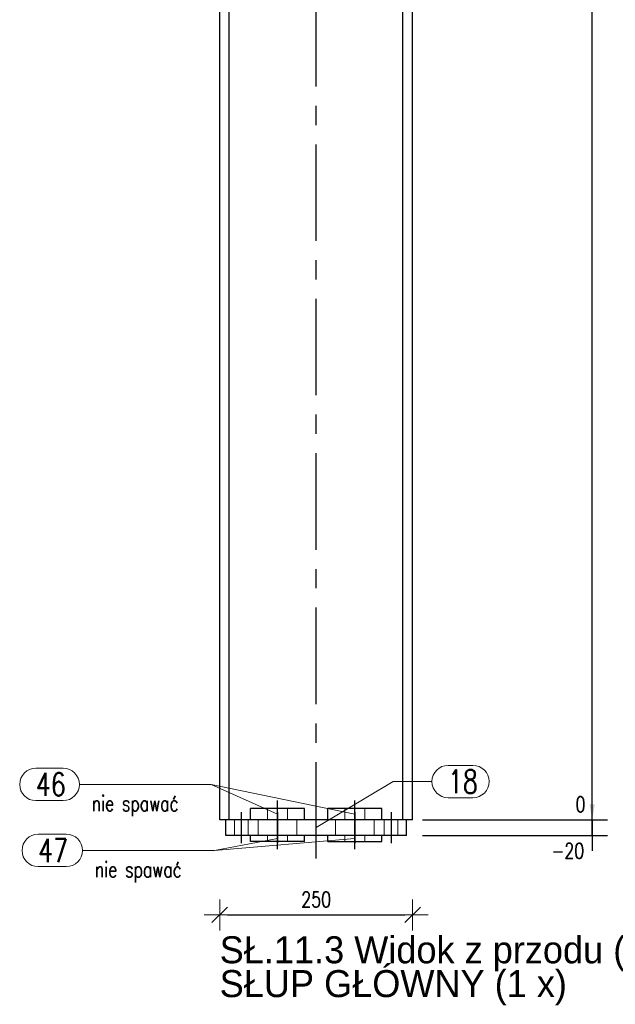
# Model space of a CAD drawing. Header units: millimetres. Extents: x 2097 to 3301, y 14853 to 15503.
# Tile 46 of 97: x 2602 to 2679, y 15200 to 15328. Entities that reach past the tile are written whole.
import ezdxf

# ---------------------------------------------------------------- set-up
doc = ezdxf.new("R2010")
doc.units = ezdxf.units.MM
doc.header["$LTSCALE"] = 10
doc.linetypes.add('HIDDEN', pattern=[0.375, 0.25, -0.125])
doc.linetypes.add('MITTE', pattern=[2, 1.25, -0.25, 0.25, -0.25])
doc.layers.get('Defpoints').update_dxf_attribs({"color": 1})
for name, color, linetype, lineweight in [('PS_DIM', 4, 'Continuous', 13), ('PS_Hidden', 2, 'HIDDEN', 9), ('PS_Pos', 1, 'Continuous', 15), ('PS_SOLID', 7, 'Continuous', 30)]:
    doc.layers.add(name, color=color, linetype=linetype, lineweight=lineweight)
doc.layers.add('PS_MID', color=5, linetype='MITTE')
doc.styles.add('simplex', font='simplex.shx', dxfattribs={"width": 0.75})
doc.dimstyles.new('1_10_GŁ_DS1-LS10', dxfattribs={"dimtxt": 2, "dimasz": 2, "dimexe": 2, "dimexo": 5, "dimgap": 1, "dimtad": 1, "dimjust": 4, "dimdec": 0, "dimlfac": 10, "dimtxsty": 'simplex', "dimblk1": 'NONE', "dimsah": 1, "dimcen": 2, "dimclrd": 256, "dimclre": 256, "dimclrt": 3, "dimadec": 1, "dimazin": 0, "dimtfac": 1, "dimtdec": 0, "dimtmove": 2, "dimatfit": 3, "dimfxl": 1, "dimarcsym": 0})
doc.dimstyles.new('1_10_PRZ', dxfattribs={"dimtxt": 2, "dimasz": 1, "dimexe": 2, "dimexo": 5, "dimgap": 1, "dimtad": 1, "dimdec": 0, "dimlfac": 10, "dimtxsty": 'simplex', "dimblk": 'dimznak', "dimcen": 2, "dimse1": 1, "dimse2": 1, "dimclrt": 3, "dimadec": 1, "dimazin": 0, "dimtfac": 1, "dimtdec": 0, "dimtix": 1, "dimtmove": 2, "dimatfit": 3, "dimldrblk": 'dim-grot', "dimfxl": 1, "dimarcsym": 0})

# ---------------------------------------------------------------- blocks, each defined once
blk = doc.blocks.new('dimznak')
at = {"color": 0}
for points in [[(0, 2), (0, -2)], [(-2, 0), (2, 0)]]:
    blk.add_lwpolyline(points, dxfattribs=at)
at = {"color": 2}
blk.add_lwpolyline([(1, 1), (-1, -1)], dxfattribs=at)
blk = doc.blocks.new('*D1318')
at = {"layer": 'Defpoints', "color": 0, "transparency": 16777216}
for p in [(2627.62, 15232.8), (2652.62, 15232.8), (2652.62, 15211.61)]:
    blk.add_point(p, dxfattribs=at)
at = {"layer": 'PS_DIM', "color": 0, "lineweight": -2, "transparency": 16777216}
blk.add_line((2628.62, 15211.61), (2651.62, 15211.61), dxfattribs=at)
at = {"layer": 'PS_DIM', "color": 0, "lineweight": -2, "transparency": 16777216, "rotation": 180}
blk.add_blockref('dimznak', (2627.62, 15211.61), dxfattribs=at)
at = {"layer": 'PS_DIM', "color": 0, "lineweight": -2, "transparency": 16777216}
blk.add_blockref('dimznak', (2652.62, 15211.61), dxfattribs=at)
at = {"layer": 'PS_DIM', "color": 3, "transparency": 16777216, "insert": (2640.12, 15213.61), "char_height": 2, "attachment_point": 5, "style": 'simplex'}
blk.add_mtext('250', dxfattribs=at)
blk = doc.blocks.new('dim-grot')
blk.add_hatch(color=256).paths.add_polyline_path([(0, 0), (-2, 0.5), (-2, -0.5)])
blk.add_lwpolyline([(0, 0), (-2, 0.5), (-2, -0.5), (0, 0)])
blk = doc.blocks.new('*X75')
at = {"color": 0}
for s, p in [('SŁ.11.3 Widok z przodu (Sc1:10)', (4065.62, 15205.34)), ('SŁUP GŁÓWNY (1 x)', (4065.62, 15200.96))]:
    blk.add_text(s, height=3.5, dxfattribs=at).set_placement(p)
blk = doc.blocks.new('*D1371')
at = {"layer": 'Defpoints', "color": 0, "transparency": 16777216}
for p in [(2652.62, 15223.91), (2675.89, 15223.91), (2648.92, 15221.91)]:
    blk.add_point(p, dxfattribs=at)
at = {"layer": 'PS_DIM', "lineweight": -2, "transparency": 16777216}
for p, q in [((2675.89, 15225.91), (2675.89, 15227.91)), ((2657.62, 15223.91), (2677.89, 15223.91)), ((2675.89, 15221.91), (2675.89, 15223.91)), ((2653.92, 15221.91), (2677.89, 15221.91)), ((2675.89, 15221.91), (2675.89, 15219.91))]:
    blk.add_line(p, q, dxfattribs=at)
at = {"layer": 'PS_DIM', "transparency": 16777216}
blk.add_solid([(2675.55, 15225.91), (2676.22, 15225.91), (2675.89, 15223.91)], dxfattribs=at)
at = {"layer": 'PS_DIM', "color": 3, "transparency": 16777216, "insert": (2672.73, 15219.9), "char_height": 2, "attachment_point": 5, "rotation": 0.0573, "style": 'simplex'}
blk.add_mtext('-20', dxfattribs=at)
blk = doc.blocks.new('_None')
blk = doc.blocks.new('*D1372')
at = {"layer": 'Defpoints', "color": 0, "transparency": 16777216}
for p in [(2648.92, 15223.91), (2652.62, 15223.91), (2675.89, 15223.91)]:
    blk.add_point(p, dxfattribs=at)
at = {"layer": 'PS_DIM', "lineweight": -2, "transparency": 16777216}
for p, q in [((2675.89, 15225.91), (2675.89, 15227.91)), ((2653.92, 15223.91), (2677.89, 15223.91)), ((2657.62, 15223.91), (2677.89, 15223.91)), ((2675.89, 15223.91), (2675.89, 15221.91))]:
    blk.add_line(p, q, dxfattribs=at)
at = {"layer": 'PS_DIM', "transparency": 16777216}
blk.add_solid([(2675.55, 15225.91), (2676.22, 15225.91), (2675.89, 15223.91)], dxfattribs=at)
at = {"layer": 'PS_DIM', "color": 3, "transparency": 16777216, "insert": (2674.37, 15225.93), "char_height": 2, "attachment_point": 5, "rotation": 0.0573, "style": 'simplex'}
blk.add_mtext('0', dxfattribs=at)
blk = doc.blocks.new('*D1373')
at = {"layer": 'Defpoints', "color": 0, "transparency": 16777216}
for p in [(2645.94, 15350.54), (2675.89, 15350.54), (2652.62, 15223.91)]:
    blk.add_point(p, dxfattribs=at)
at = {"layer": 'PS_DIM', "lineweight": -2, "transparency": 16777216}
for p, q in [((2650.94, 15350.54), (2677.89, 15350.54)), ((2675.89, 15223.91), (2675.89, 15348.54)), ((2657.62, 15223.91), (2677.89, 15223.91))]:
    blk.add_line(p, q, dxfattribs=at)
at = {"layer": 'PS_DIM', "transparency": 16777216}
blk.add_solid([(2675.55, 15348.54), (2676.22, 15348.54), (2675.89, 15350.54)], dxfattribs=at)
at = {"layer": 'PS_DIM', "color": 3, "transparency": 16777216, "insert": (2672.23, 15352.56), "char_height": 2, "attachment_point": 5, "rotation": 0.0573, "style": 'simplex'}
blk.add_mtext('5645', dxfattribs=at)
blk = doc.blocks.new('*D1374')
at = {"layer": 'Defpoints', "color": 0, "transparency": 16777216}
for p in [(2640.52, 15361.54), (2675.89, 15361.54), (2652.62, 15223.91)]:
    blk.add_point(p, dxfattribs=at)
at = {"layer": 'PS_DIM', "lineweight": -2, "transparency": 16777216}
for p, q in [((2645.52, 15361.54), (2677.89, 15361.54)), ((2675.89, 15223.91), (2675.89, 15359.54)), ((2657.62, 15223.91), (2677.89, 15223.91))]:
    blk.add_line(p, q, dxfattribs=at)
at = {"layer": 'PS_DIM', "transparency": 16777216}
blk.add_solid([(2675.55, 15359.54), (2676.22, 15359.54), (2675.89, 15361.54)], dxfattribs=at)
at = {"layer": 'PS_DIM', "color": 3, "transparency": 16777216, "insert": (2672.23, 15363.56), "char_height": 2, "attachment_point": 5, "rotation": 0.0573, "style": 'simplex'}
blk.add_mtext('5755', dxfattribs=at)
blk = doc.blocks.new('*D1375')
at = {"layer": 'Defpoints', "color": 0, "transparency": 16777216}
for p in [(2651.31, 15370.74), (2675.89, 15370.74), (2652.62, 15223.91)]:
    blk.add_point(p, dxfattribs=at)
at = {"layer": 'PS_DIM', "lineweight": -2, "transparency": 16777216}
for p, q in [((2656.31, 15370.74), (2677.89, 15370.74)), ((2675.89, 15223.91), (2675.89, 15368.74)), ((2657.62, 15223.91), (2677.89, 15223.91))]:
    blk.add_line(p, q, dxfattribs=at)
at = {"layer": 'PS_DIM', "transparency": 16777216}
blk.add_solid([(2675.55, 15368.74), (2676.22, 15368.74), (2675.89, 15370.74)], dxfattribs=at)
at = {"layer": 'PS_DIM', "color": 3, "transparency": 16777216, "insert": (2672.23, 15372.76), "char_height": 2, "attachment_point": 5, "rotation": 0.0573, "style": 'simplex'}
blk.add_mtext('5847', dxfattribs=at)
blk = doc.blocks.new('*D1376')
at = {"layer": 'Defpoints', "color": 0, "transparency": 16777216}
for p in [(2651.31, 15401.11), (2675.89, 15401.11), (2652.62, 15223.91)]:
    blk.add_point(p, dxfattribs=at)
at = {"layer": 'PS_DIM', "lineweight": -2, "transparency": 16777216}
for p, q in [((2656.31, 15401.11), (2677.89, 15401.11)), ((2675.89, 15223.91), (2675.89, 15399.11)), ((2657.62, 15223.91), (2677.89, 15223.91))]:
    blk.add_line(p, q, dxfattribs=at)
at = {"layer": 'PS_DIM', "transparency": 16777216}
blk.add_solid([(2675.55, 15399.11), (2676.22, 15399.11), (2675.89, 15401.11)], dxfattribs=at)
at = {"layer": 'PS_DIM', "color": 3, "transparency": 16777216, "insert": (2672.69, 15403.13), "char_height": 2, "attachment_point": 5, "rotation": 0.0573, "style": 'simplex'}
blk.add_mtext('6151', dxfattribs=at)
blk = doc.blocks.new('*D1377')
at = {"layer": 'Defpoints', "color": 0, "transparency": 16777216}
for p in [(2651.31, 15420.11), (2675.89, 15420.11), (2652.62, 15223.91)]:
    blk.add_point(p, dxfattribs=at)
at = {"layer": 'PS_DIM', "lineweight": -2, "transparency": 16777216}
for p, q in [((2656.31, 15420.11), (2677.89, 15420.11)), ((2675.89, 15223.91), (2675.89, 15418.11)), ((2657.62, 15223.91), (2677.89, 15223.91))]:
    blk.add_line(p, q, dxfattribs=at)
at = {"layer": 'PS_DIM', "transparency": 16777216}
blk.add_solid([(2675.55, 15418.11), (2676.22, 15418.11), (2675.89, 15420.11)], dxfattribs=at)
at = {"layer": 'PS_DIM', "color": 3, "transparency": 16777216, "insert": (2672.55, 15422.13), "char_height": 2, "attachment_point": 5, "rotation": 0.0573, "style": 'simplex'}
blk.add_mtext('6341', dxfattribs=at)
blk = doc.blocks.new('*D1378')
at = {"layer": 'Defpoints', "color": 0, "transparency": 16777216}
for p in [(2640.52, 15443.04), (2675.89, 15443.04), (2652.62, 15223.91)]:
    blk.add_point(p, dxfattribs=at)
at = {"layer": 'PS_DIM', "lineweight": -2, "transparency": 16777216}
for p, q in [((2645.52, 15443.04), (2677.89, 15443.04)), ((2675.89, 15223.91), (2675.89, 15441.04)), ((2657.62, 15223.91), (2677.89, 15223.91))]:
    blk.add_line(p, q, dxfattribs=at)
at = {"layer": 'PS_DIM', "transparency": 16777216}
blk.add_solid([(2675.55, 15441.04), (2676.22, 15441.04), (2675.89, 15443.04)], dxfattribs=at)
at = {"layer": 'PS_DIM', "color": 3, "transparency": 16777216, "insert": (2672.23, 15440.5), "char_height": 2, "attachment_point": 5, "rotation": 0.0573, "style": 'simplex'}
blk.add_mtext('6570', dxfattribs=at)
blk = doc.blocks.new('*D1379')
at = {"layer": 'Defpoints', "color": 0, "transparency": 16777216}
for p in [(2651.31, 15445.36), (2675.89, 15445.36), (2652.62, 15223.91)]:
    blk.add_point(p, dxfattribs=at)
at = {"layer": 'PS_DIM', "lineweight": -2, "transparency": 16777216}
for p, q in [((2656.31, 15445.36), (2677.89, 15445.36)), ((2675.89, 15223.91), (2675.89, 15443.36)), ((2657.62, 15223.91), (2677.89, 15223.91))]:
    blk.add_line(p, q, dxfattribs=at)
at = {"layer": 'PS_DIM', "transparency": 16777216}
blk.add_solid([(2675.55, 15443.36), (2676.22, 15443.36), (2675.89, 15445.36)], dxfattribs=at)
at = {"layer": 'PS_DIM', "color": 3, "transparency": 16777216, "insert": (2672.23, 15447.38), "char_height": 2, "attachment_point": 5, "rotation": 0.0573, "style": 'simplex'}
blk.add_mtext('6593', dxfattribs=at)
blk = doc.blocks.new('*D1380')
at = {"layer": 'Defpoints', "color": 0, "transparency": 16777216}
for p in [(2645.59, 15456.04), (2675.89, 15456.04), (2652.62, 15223.91)]:
    blk.add_point(p, dxfattribs=at)
at = {"layer": 'PS_DIM', "lineweight": -2, "transparency": 16777216}
for p, q in [((2650.59, 15456.04), (2677.89, 15456.04)), ((2675.89, 15223.91), (2675.89, 15454.04)), ((2657.62, 15223.91), (2677.89, 15223.91))]:
    blk.add_line(p, q, dxfattribs=at)
at = {"layer": 'PS_DIM', "transparency": 16777216}
blk.add_solid([(2675.55, 15454.04), (2676.22, 15454.04), (2675.89, 15456.04)], dxfattribs=at)
at = {"layer": 'PS_DIM', "color": 3, "transparency": 16777216, "insert": (2672.23, 15458.06), "char_height": 2, "attachment_point": 5, "rotation": 0.0573, "style": 'simplex'}
blk.add_mtext('6700', dxfattribs=at)
blk = doc.blocks.new('*X528')
at = {"color": 1}
for p, q in [((2857.22, 15230.98), (2860.43, 15230.98)), ((2840.12, 15222.91), (2850.12, 15228.88)), ((2850.12, 15228.88), (2855.12, 15228.88)), ((2857.22, 15226.78), (2860.43, 15226.78))]:
    blk.add_line(p, q, dxfattribs=at)
for centre, start, end in [((2857.22, 15228.88), 90, 270), ((2860.43, 15228.88), 270, 90)]:
    blk.add_arc(centre, 2.1, start, end, dxfattribs=at)
at = {"color": 2, "style": 'simplex', "width": 0.75}
blk.add_text('18', height=3, dxfattribs=at).set_placement((2857.22, 15227.38))
blk = doc.blocks.new('*X632')
at = {"color": 1}
for p, q in [((2803.81, 15230.61), (2807.34, 15230.61)), ((2809.44, 15228.51), (2826.53, 15228.51)), ((2835.12, 15224.66), (2826.53, 15228.51)), ((2803.81, 15226.41), (2807.34, 15226.41))]:
    blk.add_line(p, q, dxfattribs=at)
for centre, start, end in [((2803.81, 15228.51), 90, 270), ((2807.34, 15228.51), 270, 90)]:
    blk.add_arc(centre, 2.1, start, end, dxfattribs=at)
at = {"color": 2, "style": 'simplex', "width": 0.75}
blk.add_text('46', height=3, dxfattribs=at).set_placement((2803.81, 15227.01))
at = {"color": 3, "style": 'simplex', "width": 0.75}
blk.add_text('nie spawać', height=2, dxfattribs=at).set_placement((2811.04, 15225.05))
blk = doc.blocks.new('*X633')
at = {"color": 1}
for p, q in [((2803.81, 15230.61), (2807.34, 15230.61)), ((2809.44, 15228.51), (2826.53, 15228.51)), ((2835.12, 15224.66), (2826.53, 15228.51)), ((2803.81, 15226.41), (2807.34, 15226.41))]:
    blk.add_line(p, q, dxfattribs=at)
for centre, start, end in [((2803.81, 15228.51), 90, 270), ((2807.34, 15228.51), 270, 90)]:
    blk.add_arc(centre, 2.1, start, end, dxfattribs=at)
at = {"color": 2, "style": 'simplex', "width": 0.75}
blk.add_text('46', height=3, dxfattribs=at).set_placement((2803.81, 15227.01))
at = {"color": 3, "style": 'simplex', "width": 0.75}
blk.add_text('nie spawać', height=2, dxfattribs=at).set_placement((2811.04, 15225.05))
blk = doc.blocks.new('*X634')
at = {"color": 1}
for p, q in [((2803.81, 15230.61), (2807.34, 15230.61)), ((2809.44, 15228.51), (2826.53, 15228.51)), ((2845.12, 15224.66), (2826.53, 15228.51)), ((2803.81, 15226.41), (2807.34, 15226.41))]:
    blk.add_line(p, q, dxfattribs=at)
for centre, start, end in [((2803.81, 15228.51), 90, 270), ((2807.34, 15228.51), 270, 90)]:
    blk.add_arc(centre, 2.1, start, end, dxfattribs=at)
at = {"color": 2, "style": 'simplex', "width": 0.75}
blk.add_text('46', height=3, dxfattribs=at).set_placement((2803.81, 15227.01))
at = {"color": 3, "style": 'simplex', "width": 0.75}
blk.add_text('nie spawać', height=2, dxfattribs=at).set_placement((2811.04, 15225.05))
blk = doc.blocks.new('*X635')
at = {"color": 1}
for p, q in [((2803.81, 15230.61), (2807.34, 15230.61)), ((2809.44, 15228.51), (2826.53, 15228.51)), ((2845.12, 15224.66), (2826.53, 15228.51)), ((2803.81, 15226.41), (2807.34, 15226.41))]:
    blk.add_line(p, q, dxfattribs=at)
for centre, start, end in [((2803.81, 15228.51), 90, 270), ((2807.34, 15228.51), 270, 90)]:
    blk.add_arc(centre, 2.1, start, end, dxfattribs=at)
at = {"color": 2, "style": 'simplex', "width": 0.75}
blk.add_text('46', height=3, dxfattribs=at).set_placement((2803.81, 15227.01))
at = {"color": 3, "style": 'simplex', "width": 0.75}
blk.add_text('nie spawać', height=2, dxfattribs=at).set_placement((2811.04, 15225.05))
blk = doc.blocks.new('*X636')
at = {"color": 1}
for p, q in [((2804.11, 15222.06), (2807.75, 15222.06)), ((2835.12, 15221.51), (2826.94, 15219.96)), ((2809.85, 15219.96), (2826.94, 15219.96)), ((2804.11, 15217.86), (2807.75, 15217.86))]:
    blk.add_line(p, q, dxfattribs=at)
for centre, start, end in [((2804.11, 15219.96), 90, 270), ((2807.75, 15219.96), 270, 90)]:
    blk.add_arc(centre, 2.1, start, end, dxfattribs=at)
at = {"color": 2, "style": 'simplex', "width": 0.75}
blk.add_text('47', height=3, dxfattribs=at).set_placement((2804.11, 15218.46))
at = {"color": 3, "style": 'simplex', "width": 0.75}
blk.add_text('nie spawać', height=2, dxfattribs=at).set_placement((2811.45, 15216.49))
blk = doc.blocks.new('*X637')
at = {"color": 1}
for p, q in [((2804.11, 15222.06), (2807.75, 15222.06)), ((2835.12, 15221.51), (2826.94, 15219.96)), ((2809.85, 15219.96), (2826.94, 15219.96)), ((2804.11, 15217.86), (2807.75, 15217.86))]:
    blk.add_line(p, q, dxfattribs=at)
for centre, start, end in [((2804.11, 15219.96), 90, 270), ((2807.75, 15219.96), 270, 90)]:
    blk.add_arc(centre, 2.1, start, end, dxfattribs=at)
at = {"color": 2, "style": 'simplex', "width": 0.75}
blk.add_text('47', height=3, dxfattribs=at).set_placement((2804.11, 15218.46))
at = {"color": 3, "style": 'simplex', "width": 0.75}
blk.add_text('nie spawać', height=2, dxfattribs=at).set_placement((2811.45, 15216.49))
blk = doc.blocks.new('*X638')
at = {"color": 1}
for p, q in [((2804.11, 15222.06), (2807.75, 15222.06)), ((2845.12, 15221.51), (2826.94, 15219.96)), ((2809.85, 15219.96), (2826.94, 15219.96)), ((2804.11, 15217.86), (2807.75, 15217.86))]:
    blk.add_line(p, q, dxfattribs=at)
for centre, start, end in [((2804.11, 15219.96), 90, 270), ((2807.75, 15219.96), 270, 90)]:
    blk.add_arc(centre, 2.1, start, end, dxfattribs=at)
at = {"color": 2, "style": 'simplex', "width": 0.75}
blk.add_text('47', height=3, dxfattribs=at).set_placement((2804.11, 15218.46))
at = {"color": 3, "style": 'simplex', "width": 0.75}
blk.add_text('nie spawać', height=2, dxfattribs=at).set_placement((2811.45, 15216.49))
blk = doc.blocks.new('*X639')
at = {"color": 1}
for p, q in [((2804.11, 15222.06), (2807.75, 15222.06)), ((2845.12, 15221.51), (2826.94, 15219.96)), ((2809.85, 15219.96), (2826.94, 15219.96)), ((2804.11, 15217.86), (2807.75, 15217.86))]:
    blk.add_line(p, q, dxfattribs=at)
for centre, start, end in [((2804.11, 15219.96), 90, 270), ((2807.75, 15219.96), 270, 90)]:
    blk.add_arc(centre, 2.1, start, end, dxfattribs=at)
at = {"color": 2, "style": 'simplex', "width": 0.75}
blk.add_text('47', height=3, dxfattribs=at).set_placement((2804.11, 15218.46))
at = {"color": 3, "style": 'simplex', "width": 0.75}
blk.add_text('nie spawać', height=2, dxfattribs=at).set_placement((2811.45, 15216.49))

msp = doc.modelspace()

# ---------------------------------------------------------------- linework, layer by layer
at = {"layer": 'PS_Hidden', "color": 2, "linetype": 'HIDDEN'}
for p, q in [((2633.82, 15225.41), (2633.82, 15223.91)), ((2636.42, 15225.41), (2636.42, 15223.91)), ((2643.82, 15225.41), (2643.82, 15223.91)), ((2646.42, 15225.41), (2646.42, 15223.91)), ((2629.52, 15221.91), (2629.52, 15223.91)), ((2631.32, 15221.91), (2631.32, 15223.91)), ((2632.62, 15221.91), (2632.62, 15223.91)), ((2632.62, 15221.91), (2632.62, 15223.91)), ((2637.62, 15221.91), (2637.62, 15223.91)), ((2637.62, 15221.91), (2637.62, 15223.91)), ((2642.62, 15221.91), (2642.62, 15223.91)), ((2647.62, 15221.91), (2647.62, 15223.91)), ((2648.92, 15221.91), (2648.92, 15223.91)), ((2650.72, 15221.91), (2650.72, 15223.91)), ((2633.82, 15221.91), (2633.82, 15221.11)), ((2636.42, 15221.91), (2636.42, 15221.11)), ((2643.82, 15221.91), (2643.82, 15221.11)), ((2646.42, 15221.91), (2646.42, 15221.11))]:
    msp.add_line(p, q, dxfattribs=at)
at = {"layer": 'PS_MID', "color": 5, "linetype": 'MITTE'}
for p, q in [((2640.12, 15218.91), (2640.12, 15329.04)), ((2635.12, 15222.91), (2635.12, 15226.41)), ((2635.12, 15222.91), (2635.12, 15226.41)), ((2645.12, 15222.91), (2645.12, 15226.41)), ((2645.12, 15222.91), (2645.12, 15226.41)), ((2630.42, 15224.91), (2630.42, 15220.91)), ((2630.42, 15224.91), (2630.42, 15220.91)), ((2635.12, 15224.91), (2635.12, 15220.91)), ((2635.12, 15224.91), (2635.12, 15220.91)), ((2645.12, 15224.91), (2645.12, 15220.91)), ((2645.12, 15224.91), (2645.12, 15220.91)), ((2649.82, 15224.91), (2649.82, 15220.91)), ((2649.82, 15224.91), (2649.82, 15220.91)), ((2635.12, 15220.11), (2635.12, 15222.91)), ((2635.12, 15220.11), (2635.12, 15222.91)), ((2645.12, 15220.11), (2645.12, 15222.91)), ((2645.12, 15220.11), (2645.12, 15222.91))]:
    msp.add_line(p, q, dxfattribs=at)
at = {"layer": 'PS_SOLID', "color": 7, "linetype": 'Continuous'}
for p, q in [((2627.62, 15223.91), (2627.62, 15329.04)), ((2628.87, 15223.91), (2628.87, 15329.04)), ((2651.37, 15223.91), (2651.37, 15329.04)), ((2652.62, 15223.91), (2652.62, 15329.04)), ((2631.62, 15223.91), (2631.62, 15225.41)), ((2638.62, 15225.41), (2631.62, 15225.41)), ((2638.62, 15223.91), (2638.62, 15225.41)), ((2641.62, 15223.91), (2641.62, 15225.41)), ((2648.62, 15225.41), (2641.62, 15225.41)), ((2648.62, 15223.91), (2648.62, 15225.41)), ((2628.42, 15223.91), (2627.62, 15223.91)), ((2628.42, 15221.91), (2628.42, 15223.91)), ((2651.82, 15223.91), (2628.42, 15223.91)), ((2651.82, 15221.91), (2651.82, 15223.91)), ((2652.62, 15223.91), (2651.82, 15223.91)), ((2651.82, 15221.91), (2628.42, 15221.91)), ((2631.62, 15221.11), (2631.62, 15221.91)), ((2638.62, 15221.11), (2638.62, 15221.91)), ((2641.62, 15221.11), (2641.62, 15221.91)), ((2648.62, 15221.11), (2648.62, 15221.91)), ((2638.62, 15221.11), (2631.62, 15221.11)), ((2641.62, 15221.11), (2648.62, 15221.11))]:
    msp.add_line(p, q, dxfattribs=at)

# ---------------------------------------------------------------- block references
msp.add_blockref('*X75', (-1438, 0))
at = {"layer": 'PS_Pos'}
for name in ['*X632', '*X633', '*X634', '*X635', '*X528', '*X636', '*X637', '*X638', '*X639']:
    msp.add_blockref(name, (-200, 0), dxfattribs=at)

# ---------------------------------------------------------------- dimensions: what is measured, and where the dimension line sits
at = {"layer": 'PS_DIM'}
for base, p1, p2, text, picture, middle in [((2675.89, 15456.04), (2652.62, 15223.91), (2645.59, 15456.04), '6700', '*D1380', (2672.23, 15458.06)), ((2675.89, 15445.36), (2652.62, 15223.91), (2651.31, 15445.36), '6593', '*D1379', (2672.23, 15447.38)), ((2675.89, 15443.04), (2652.62, 15223.91), (2640.52, 15443.04), '6570', '*D1378', (2672.23, 15440.5)), ((2675.89, 15420.11), (2652.62, 15223.91), (2651.31, 15420.11), '6341', '*D1377', (2672.55, 15422.13)), ((2675.89, 15401.11), (2652.62, 15223.91), (2651.31, 15401.11), '6151', '*D1376', (2672.69, 15403.13)), ((2675.89, 15370.74), (2652.62, 15223.91), (2651.31, 15370.74), '5847', '*D1375', (2672.23, 15372.76)), ((2675.89, 15361.54), (2652.62, 15223.91), (2640.52, 15361.54), '5755', '*D1374', (2672.23, 15363.56)), ((2675.89, 15350.54), (2652.62, 15223.91), (2645.94, 15350.54), '5645', '*D1373', (2672.23, 15352.56)), ((2675.89, 15223.91), (2648.92, 15221.91), (2652.62, 15223.91), '-20', '*D1371', (2672.73, 15219.9)), ((2675.89, 15223.91), (2648.92, 15223.91), (2652.62, 15223.91), '0', '*D1372', (2674.37, 15225.93))]:
    dim = msp.add_linear_dim(base=base, p1=p1, p2=p2, angle=90, text=text, dimstyle='1_10_GŁ_DS1-LS10', dxfattribs=at)
    dim.commit()
    dim.dimension.update_dxf_attribs({"geometry": picture, "text_midpoint": middle, "dimtype": 160, "text_rotation": 0.0573})
dim = msp.add_linear_dim(base=(2652.62, 15211.61), p1=(2627.62, 15232.8), p2=(2652.62, 15232.8), dimstyle='1_10_PRZ', dxfattribs=at)
dim.commit()
dim.dimension.update_dxf_attribs({"geometry": '*D1318', "text_midpoint": (2640.12, 15213.61)})

doc.saveas('drawing.dxf')
